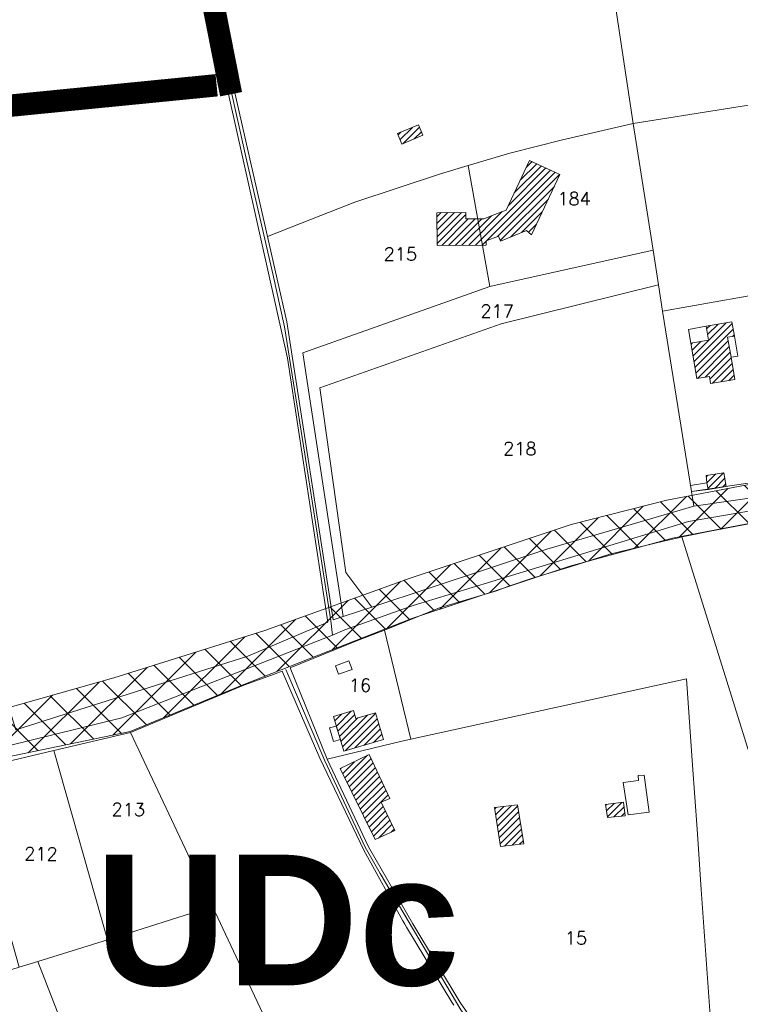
# Model space of a CAD drawing. Header units: metres. Extents: x 578835 to 593571, y 248557 to 255108.
# Tile 131 of 251: x 584912 to 585105, y 251490 to 251754. Entities that reach past the tile are written whole.
import ezdxf

# ---------------------------------------------------------------- set-up
doc = ezdxf.new("R2010")
doc.units = ezdxf.units.M
doc.linetypes.add('CACHEX2', pattern=[0.75, 0.5, -0.25])
doc.linetypes.add('SOLID_LINE', pattern=[0])
for name, color, linetype, lineweight in [('Cad-BATIMENT_BATI_LEGER13', 7, 'SOLID_LINE', 0), ('Cad-BATIMENT_BATI_PRIVE12', 7, 'SOLID_LINE', 0), ('Cad-BATIMENT_BATI_PRIVE12_HACH', 7, 'SOLID_LINE', 0), ('Cad-PARCELLAIRE_PARCELLE1', 250, 'SOLID_LINE', 0), ('Cad-RESEAU_ROUT_AXE_DE_VOIE26', 255, 'SOLID_LINE', 0), ('Cad-RESEAU_ROUT_LIMITE_DE_VOIE_P23', 8, 'SOLID_LINE', 0), ('Cad-TOPONYMIE_NUMERO_DE_PARCELL182', 250, 'SOLID_LINE', 0), ('ER', 192, 'Continuous', 18), ('PLU', 7, 'CACHEX2', 5)]:
    doc.layers.add(name, color=color, linetype=linetype, lineweight=lineweight)
doc.layers.add('PLU nom', color=7, linetype='Continuous')
doc.styles.get("Standard").update_dxf_attribs({"font": 'arialbd_0.ttf', "height": 50})
doc.styles.add('TEXTSTYLE_45_11', font='txt.shx', dxfattribs={"oblique": 50})

msp = doc.modelspace()

# ---------------------------------------------------------------- hatches: boundary and pattern name
at = {"layer": 'Cad-BATIMENT_BATI_PRIVE12_HACH', "ltscale": 0.4}
h = msp.add_hatch(dxfattribs=at)
h.set_pattern_fill('ANSI31', color=256, scale=0.4, style=0)
h.paths.add_polyline_path([(585012.92, 251723.77), (585014.06, 251720.97), (585019.71, 251723.34), (585018.49, 251726.13)])
h = msp.add_hatch(dxfattribs=at)
h.set_pattern_fill('ANSI31', color=256, scale=0.4, style=0)
h.paths.add_polyline_path([(585048.31, 251716.59), (585056.45, 251712.81), (585048.81, 251696.68), (585047.48, 251697.8), (585040.47, 251694.97), (585039.95, 251696.27), (585036.67, 251694.99), (585036.68, 251693.88), (585023.51, 251693.78), (585023.43, 251702.58), (585031.17, 251702.67), (585031.24, 251700.9), (585036.01, 251700.96), (585038.97, 251702.1), (585042.01, 251703.24)])
h = msp.add_hatch(dxfattribs=at)
h.set_pattern_fill('ANSI31', color=256, scale=0.4, style=0)
h.paths.add_polyline_path([(585091.56, 251667.6), (585096.28, 251668.44), (585095.63, 251672.18), (585102.55, 251673.31), (585103.2, 251669.46), (585101.4, 251669.2), (585102.35, 251663.82), (585103.34, 251657.88), (585096.83, 251656.78), (585096.52, 251658.64), (585093.18, 251658.15)])
h = msp.add_hatch(dxfattribs=at)
h.set_pattern_fill('ANSI31', color=256, scale=0.4, style=0)
h.paths.add_polyline_path([(585095.6, 251632.15), (585095.85, 251630.16), (585096.16, 251628.41), (585100.96, 251629.15), (585100.4, 251632.89)])
h = msp.add_hatch(dxfattribs=at)
h.set_pattern_fill('ANSI31', color=256, scale=0.4, style=0)
h.paths.add_polyline_path([(585009.11, 251561.37), (585006.95, 251568.55), (585001.72, 251567), (585001.12, 251569.18), (584995.74, 251567.5), (584998.5, 251558.26)])
h = msp.add_hatch(dxfattribs=at)
h.set_pattern_fill('ANSI31', color=256, scale=0.4, style=0)
h.paths.add_polyline_path([(585010.84, 251545.58), (585005.32, 251557.38), (584997.56, 251553.6), (585006.9, 251534.55), (585012.14, 251536.99), (585008.53, 251544.61)])
h = msp.add_hatch(dxfattribs=at)
h.set_pattern_fill('ANSI31', color=256, scale=0.4, style=0)
h.paths.add_polyline_path([(585073.89, 251540.94), (585073.5, 251544.58), (585068.69, 251543.96), (585069.23, 251540.43)])
h = msp.add_hatch(dxfattribs=at)
h.set_pattern_fill('ANSI31', color=256, scale=0.4, style=0)
h.paths.add_polyline_path([(585046.73, 251533.42), (585045.03, 251543.87), (585038.91, 251543.13), (585040.53, 251532.68)])
at = {"layer": 'ER', "ltscale": 0.4}
h = msp.add_hatch(dxfattribs=at)
h.set_pattern_fill('ANSI37', color=256, scale=2, style=0)
h.paths.add_polyline_path([(584649.43, 251202.1), (584630.51, 251243.54), (584585.08, 251351.83), (584541.71, 251472.26), (584529.29, 251502.03), (584530.09, 251511.44), (584532.65, 251514.71), (584536.88, 251516.61), (584545.23, 251518.22), (584617.38, 251524.81), (584732.5, 251536.96), (584768.48, 251538.6), (584806.56, 251542.08), (584824.73, 251541.87), (584851.24, 251546.16), (584873.91, 251549.55), (584941.24, 251563.49), (584971.66, 251576.14), (585016.7, 251593.83), (585059.11, 251607.86), (585086.64, 251615.3), (585151.33, 251627.75), (585224.85, 251636.47), (585295.49, 251640.79), (585369.67, 251646.99), (585450.89, 251658.61), (585518.83, 251663.57), (585580.34, 251665.92), (585625.02, 251667.43), (585636.03, 251670.13), (585632.97, 251680.16), (585626.27, 251679.13), (585581.46, 251677.42), (585521.14, 251675.19), (585450.82, 251668.3), (585377.74, 251659.72), (585296.63, 251653.35), (585224.52, 251647.52), (585148.85, 251637.71), (585085.07, 251625.51), (585059.44, 251618.96), (585016, 251604.55), (584977.3, 251590.61), (584936.8, 251577.89), (584892.21, 251565.35), (584856.67, 251559), (584825.33, 251555.52), (584806.95, 251552.78), (584768.67, 251550.55), (584733.03, 251548.67), (584617.72, 251535.78), (584543.89, 251528.92), (584532.33, 251531.01), (584523.11, 251526.87), (584515.53, 251517.15), (584521.06, 251500.27), (584531.52, 251466.61), (584573.3, 251346.15), (584618.98, 251237.88), (584635.78, 251195.87), (584636.69, 251193.89), (584652.81, 251197.59), (584650.7, 251200.09)])

# ---------------------------------------------------------------- linework, layer by layer
at = {"layer": 'Cad-BATIMENT_BATI_LEGER13'}
for points in [[(585101.4, 251669.2), (585103.2, 251669.46), (585104.14, 251664.08), (585102.35, 251663.82), (585101.4, 251669.2), (585101.4, 251669.2)], [(585101.4, 251669.2), (585103.2, 251669.46), (585104.14, 251664.08), (585102.35, 251663.82), (585101.4, 251669.2), (585101.4, 251669.2)], [(585091.46, 251629.46), (585091.68, 251627.81), (585096.16, 251628.41), (585095.85, 251630.16), (585091.46, 251629.46), (585091.46, 251629.46)], [(585091.46, 251629.46), (585091.68, 251627.81), (585096.16, 251628.41), (585095.85, 251630.16), (585091.46, 251629.46), (585091.46, 251629.46)], [(585000.7, 251580.17), (584999.85, 251582.44), (584996.25, 251581.14), (584997.1, 251578.87), (585000.7, 251580.17), (585000.7, 251580.17)], [(585000.7, 251580.17), (584999.85, 251582.44), (584996.25, 251581.14), (584997.1, 251578.87), (585000.7, 251580.17), (585000.7, 251580.17)], [(584997.57, 251561.41), (584996.44, 251564.99), (584994.67, 251564.52), (584995.72, 251560.81), (584997.57, 251561.41), (584997.57, 251561.41)], [(584997.57, 251561.41), (584996.44, 251564.99), (584994.67, 251564.52), (584995.72, 251560.81), (584997.57, 251561.41), (584997.57, 251561.41)], [(585080.32, 251541.92), (585078.99, 251551.84), (585077.44, 251551.71), (585077.47, 251550.38), (585073.39, 251549.81), (585074.69, 251541.22), (585080.32, 251541.92), (585080.32, 251541.92)], [(585080.32, 251541.92), (585078.99, 251551.84), (585077.44, 251551.71), (585077.47, 251550.38), (585073.39, 251549.81), (585074.69, 251541.22), (585080.32, 251541.92), (585080.32, 251541.92)]]:
    msp.add_lwpolyline(points, close=True, dxfattribs=at)
at = {"layer": 'Cad-BATIMENT_BATI_PRIVE12'}
for points in [[(585012.92, 251723.77), (585014.06, 251720.97), (585019.71, 251723.34), (585018.49, 251726.13), (585012.92, 251723.77), (585012.92, 251723.77)], [(585048.31, 251716.59), (585056.45, 251712.81), (585048.81, 251696.68), (585047.48, 251697.8), (585040.47, 251694.97), (585039.95, 251696.27), (585036.67, 251694.99), (585036.68, 251693.88), (585023.51, 251693.78), (585023.43, 251702.58), (585031.17, 251702.67), (585031.24, 251700.9), (585036.01, 251700.96), (585038.97, 251702.1), (585042.01, 251703.24), (585048.31, 251716.59), (585048.31, 251716.59)], [(585091.56, 251667.6), (585096.28, 251668.44), (585095.63, 251672.18), (585102.55, 251673.31), (585103.2, 251669.46), (585101.4, 251669.2), (585102.35, 251663.82), (585103.34, 251657.88), (585096.83, 251656.78), (585096.52, 251658.64), (585093.18, 251658.15), (585091.56, 251667.6), (585091.56, 251667.6)], [(585095.6, 251632.15), (585095.85, 251630.16), (585096.16, 251628.41), (585100.96, 251629.15), (585100.4, 251632.89), (585095.6, 251632.15), (585095.6, 251632.15)], [(585009.11, 251561.37), (585006.95, 251568.55), (585001.72, 251567), (585001.12, 251569.18), (584995.74, 251567.5), (584998.5, 251558.26), (585009.11, 251561.37), (585009.11, 251561.37)], [(585010.84, 251545.58), (585005.32, 251557.38), (584997.56, 251553.6), (585006.9, 251534.55), (585012.14, 251536.99), (585008.53, 251544.61), (585010.84, 251545.58), (585010.84, 251545.58)], [(585073.89, 251540.94), (585073.5, 251544.58), (585068.69, 251543.96), (585069.23, 251540.43), (585073.89, 251540.94), (585073.89, 251540.94)], [(585046.73, 251533.42), (585045.03, 251543.87), (585038.91, 251543.13), (585040.53, 251532.68), (585046.73, 251533.42), (585046.73, 251533.42)]]:
    msp.add_lwpolyline(points, close=True, dxfattribs=at)
at = {"layer": 'Cad-PARCELLAIRE_PARCELLE1'}
for points in [[(584932.25, 251918.45), (584949.05, 251817.19), (584983.41, 251663.57), (584994.19, 251592.79), (584972.78, 251583.75), (584910.55, 251563.94), (584909.85, 251566.33), (584883.16, 251653.83), (584873.83, 251684.49), (584823.23, 251867.64), (584818.8, 251918.66), (584932.25, 251918.45), (584932.25, 251918.45)], [(585129.45, 251734.97), (585125.55, 251734.31), (585076.08, 251726.5), (585060.33, 251830.96), (585086.56, 251834.72), (585087.12, 251834.88), (585113.27, 251838.62), (585127.84, 251745.32), (585129.24, 251736.41), (585129.45, 251734.97), (585129.45, 251734.97)], [(584978.04, 251696.22), (584950.93, 251815.34), (585060.33, 251830.96), (585076.08, 251726.5), (585057.15, 251722.12), (585043.03, 251718.49), (585031.85, 251715.21), (585024.45, 251713.03), (585001.43, 251705.42), (584989.85, 251700.88), (584978.04, 251696.22), (584978.04, 251696.22)], [(585076.08, 251726.5), (585125.55, 251734.31), (585133.31, 251684.91), (585083.92, 251676.21), (585082.83, 251683.25), (585081.4, 251692.5), (585076.08, 251726.5), (585076.08, 251726.5)], [(585037.61, 251682.82), (585081.4, 251692.5), (585076.08, 251726.5), (585057.15, 251722.12), (585043.03, 251718.49), (585031.85, 251715.21), (585037.61, 251682.82), (585037.61, 251682.82)], [(585037.61, 251682.82), (585031.85, 251715.21), (585024.45, 251713.03), (585001.43, 251705.42), (584989.85, 251700.88), (584978.04, 251696.22), (584983.25, 251673.36), (584995.63, 251593.47), (584998.36, 251594.36), (584988.53, 251658.53), (584987.49, 251665.02), (585037.61, 251682.82), (585037.61, 251682.82)], [(585005.97, 251596.89), (584999.02, 251606.12), (584992.07, 251655.59), (585040.67, 251672.81), (585082.83, 251683.25), (585081.4, 251692.5), (585037.61, 251682.82), (584987.49, 251665.02), (584988.53, 251658.53), (584998.36, 251594.36), (585005.97, 251596.89), (585005.97, 251596.89)], [(585091.68, 251627.81), (585083.92, 251676.21), (585133.31, 251684.91), (585140.68, 251638.27), (585138.24, 251634.83), (585123.84, 251632.62), (585091.68, 251627.81), (585091.68, 251627.81)], [(585092.33, 251623.96), (585091.68, 251627.81), (585083.92, 251676.21), (585082.83, 251683.25), (585040.67, 251672.81), (584992.07, 251655.59), (584999.02, 251606.12), (585005.97, 251596.89), (585052.91, 251612.42), (585092.33, 251623.96), (585092.33, 251623.96)], [(585138.84, 251630.64), (585138.24, 251634.83), (585123.84, 251632.62), (585091.68, 251627.81), (585092.33, 251623.96), (585138.84, 251630.64), (585138.84, 251630.64)], [(585089.15, 251615.67), (585134.8, 251469.23), (585183.45, 251477.87), (585175.61, 251530.16), (585164.03, 251629.07), (585151.38, 251627.57), (585096.69, 251617.2), (585090.13, 251615.87), (585089.15, 251615.67), (585089.15, 251615.67)], [(585009.38, 251590.71), (585024.14, 251596.63), (585039.41, 251601.25), (585042.45, 251602.4), (585049.1, 251604.63), (585059.15, 251607.7), (585069.83, 251611.05), (585084.21, 251614.58), (585088.18, 251615.47), (585089.15, 251615.67), (585134.8, 251469.23), (585138.66, 251469.32), (585153.96, 251368.28), (585131.2, 251366.48), (585119.76, 251365.2), (585107.13, 251363.35), (585104.33, 251381.07), (585094.34, 251521.13), (585093.23, 251537.32), (585091.96, 251554.48), (585090.35, 251577.65), (585016.44, 251561.43), (585009.38, 251590.71), (585009.38, 251590.71)], [(584994.05, 251556.1), (585013.69, 251560.87), (585016.44, 251561.43), (585009.38, 251590.71), (585002.2, 251587.88), (584984.09, 251580.57), (584994.05, 251556.1), (584994.05, 251556.1)], [(584994.05, 251556.1), (585005.08, 251532.61), (585016.96, 251511.98), (585029.69, 251490.86), (585049.73, 251462.11), (585080.83, 251418.56), (585104.33, 251381.07), (585094.34, 251521.13), (585093.23, 251537.32), (585091.96, 251554.48), (585090.35, 251577.65), (585016.44, 251561.43), (585013.69, 251560.87), (584994.05, 251556.1), (584994.05, 251556.1)], [(584920.74, 251558.44), (584941.27, 251563.27), (584963.31, 251516.64), (584935.12, 251507.7), (584920.74, 251558.44), (584920.74, 251558.44)], [(584920.74, 251558.44), (584935.12, 251507.7), (584916.48, 251501.9), (584911.5, 251500.37), (584896.65, 251552.74), (584920.74, 251558.44), (584920.74, 251558.44)], [(584935.12, 251507.7), (584963.31, 251516.64), (585019.48, 251397.04), (584965.03, 251376.88), (584916.48, 251501.9), (584935.12, 251507.7), (584935.12, 251507.7)], [(584974.15, 251315.22), (584986.65, 251320.39), (584965.03, 251376.88), (584916.48, 251501.9), (584911.5, 251500.37), (584868.05, 251486.59), (584900.36, 251381.16), (584911.71, 251346.11), (584958.86, 251364.89), (584974.15, 251315.22), (584974.15, 251315.22)]]:
    msp.add_lwpolyline(points, close=True, dxfattribs=at)
msp.add_lwpolyline([(585019.48, 251397.04), (584963.31, 251516.64), (584941.27, 251563.27), (584971.7, 251575.97), (584980.1, 251579.02), (584981.94, 251579.72), (584992.05, 251556.38), (585003.84, 251531.73), (585014.34, 251512.77), (585014.82, 251511.92), (585015.3, 251511.07), (585027.45, 251491.01), (585028.01, 251490.17)], dxfattribs=at)
at = {"layer": 'Cad-RESEAU_ROUT_AXE_DE_VOIE26'}
for points in [[(584932.55, 252122.02), (584931.75, 252114.88), (584930.18, 252100.35), (584927.88, 252073.3), (584926.88, 252050.99), (584929.01, 252026.17), (584928.2, 251989.07), (584929.23, 251944.41), (584934.06, 251913.43), (584943.19, 251859.22), (584949.79, 251817.29), (584955.7, 251791.25), (584963.79, 251755.29), (584972.19, 251717.56), (584979.48, 251686.22), (584982.56, 251671.98), (584988.01, 251637.88), (584995.05, 251593.16)], [(584932.55, 252122.02), (584931.75, 252114.88), (584930.18, 252100.35), (584927.88, 252073.3), (584926.88, 252050.99), (584929.01, 252026.17), (584928.2, 251989.07), (584929.23, 251944.41), (584934.06, 251913.43), (584943.19, 251859.22), (584949.79, 251817.29), (584955.7, 251791.25), (584963.79, 251755.29), (584972.19, 251717.56), (584979.48, 251686.22), (584982.56, 251671.98), (584988.01, 251637.88), (584995.05, 251593.16)], [(586034.78, 251764.2), (585920.62, 251713.1), (585839.86, 251677.43), (585823.34, 251671.05), (585797.71, 251664.96), (585748.59, 251657.08), (585699.26, 251650.18), (585687.78, 251650.44), (585669.75, 251653.42), (585653.35, 251660.06), (585643.69, 251674.18), (585635.35, 251672.32), (585577.78, 251668.2), (585528.65, 251667.79), (585484.86, 251662.78), (585417.02, 251654.09), (585387.74, 251650.97), (585305.22, 251645.56), (585220.83, 251638.23), (585137.25, 251627.78), (585090.89, 251619.79), (585017.07, 251597.26), (584998.74, 251590.79), (584995.46, 251589.33)], [(584995.05, 251593.16), (584995.46, 251589.33), (584939.01, 251567.22), (584896.49, 251556.73), (584825.81, 251545.65), (584804.64, 251546.44), (584762.12, 251541.49), (584739.09, 251542.07), (584636.12, 251529.39), (584528.91, 251518.92), (584526.66, 251514.81), (584503.01, 251522.13), (584434.17, 251535.08), (584408.11, 251540.83), (584331.73, 251569.47), (584305.09, 251580.56)], [(584995.05, 251593.16), (584995.46, 251589.33), (584939.01, 251567.22), (584896.49, 251556.73), (584825.81, 251545.65), (584804.64, 251546.44), (584762.12, 251541.49), (584739.09, 251542.07), (584636.12, 251529.39), (584528.91, 251518.92), (584526.66, 251514.81), (584503.01, 251522.13), (584434.17, 251535.08), (584408.11, 251540.83), (584331.73, 251569.47), (584305.09, 251580.56)], [(584995.46, 251589.33), (584939.01, 251567.22), (584896.49, 251556.73), (584825.81, 251545.65), (584804.64, 251546.44), (584762.12, 251541.49), (584739.09, 251542.07), (584636.12, 251529.39), (584528.91, 251518.92), (584526.35, 251514.22), (584529.31, 251501.86)], [(584995.46, 251589.33), (584939.01, 251567.22), (584896.49, 251556.73), (584825.81, 251545.65), (584804.64, 251546.44), (584762.12, 251541.49), (584739.09, 251542.07), (584636.12, 251529.39), (584528.91, 251518.92), (584526.35, 251514.22), (584529.31, 251501.86)], [(584982.95, 251580.15), (584993.41, 251555.62), (585004.23, 251532.51), (585008.22, 251525.42), (585029.89, 251488.91), (585080.45, 251417.14), (585103.11, 251380.71), (585107.11, 251358.93), (585120.66, 251302.08), (585131.39, 251244.2), (585137.8, 251225.2)]]:
    msp.add_lwpolyline(points, dxfattribs=at)
at = {"layer": 'Cad-RESEAU_ROUT_LIMITE_DE_VOIE_P23'}
msp.add_lwpolyline([(585091.55, 251667.6), (585090.9, 251671.3), (585095.63, 251672.15)], dxfattribs=at)
at = {"layer": 'ER'}
for points in [[(585450.82, 251668.3), (585377.74, 251659.72), (585296.63, 251653.35), (585224.52, 251647.52), (585148.85, 251637.71), (585085.07, 251625.51), (585059.44, 251618.96), (585016, 251604.55), (584977.3, 251590.61), (584936.8, 251577.89), (584892.21, 251565.35)], [(584873.91, 251549.55), (584941.24, 251563.49), (584971.66, 251576.14), (585016.7, 251593.83), (585059.11, 251607.86), (585086.64, 251615.3), (585151.33, 251627.75), (585224.85, 251636.47), (585295.49, 251640.79), (585369.67, 251646.99), (585450.89, 251658.61)]]:
    msp.add_lwpolyline(points, dxfattribs=at)
at = {"layer": 'PLU', "color": 7, "ltscale": 2, "const_width": 6}
for points in [[(585096.58, 251949.92), (584932.68, 251914.4), (584968.27, 251734.33)], [(584964.4, 251736.73), (584650.54, 251705.7), (584537.96, 251563.78), (584490.48, 251502.07), (584478.11, 251473.72), (584427.7, 251189.05), (584421.61, 251172.11), (584372.86, 251127.82), (584376.12, 251036.87), (584400.86, 251040.29), (584406.2, 251014.19), (584442.46, 251018.69), (584445.92, 251047.8), (584494, 251063.23), (584473.9, 251140.25), (584517.06, 251158.67), (584634.36, 251193.33), (584641.49, 251199.1), (584686.37, 251005.19), (584685.79, 251004.82)]]:
    msp.add_lwpolyline(points, dxfattribs=at)

# ---------------------------------------------------------------- texts
at = {"layer": 'Cad-TOPONYMIE_NUMERO_DE_PARCELL182', "style": 'TEXTSTYLE_45_11'}
for s, p in [('184', (585055.73, 251704.62)), ('215', (585009.16, 251689.79)), ('217', (585035.1, 251674.47)), ('218', (585041.19, 251637.63)), ('16', (584999.84, 251574.2)), ('213', (584936.22, 251540.9)), ('212', (584912.81, 251529.02)), ('15', (585057.73, 251506.47))]:
    msp.add_text(s, height=3.491, rotation=359.5887, dxfattribs=at).set_placement(p)
at = {"layer": 'PLU nom', "insert": (584980.7, 251530.49), "char_height": 35, "width": 195.3422, "attachment_point": 2}
msp.add_mtext('UDc', dxfattribs=at)

doc.saveas('drawing.dxf')
